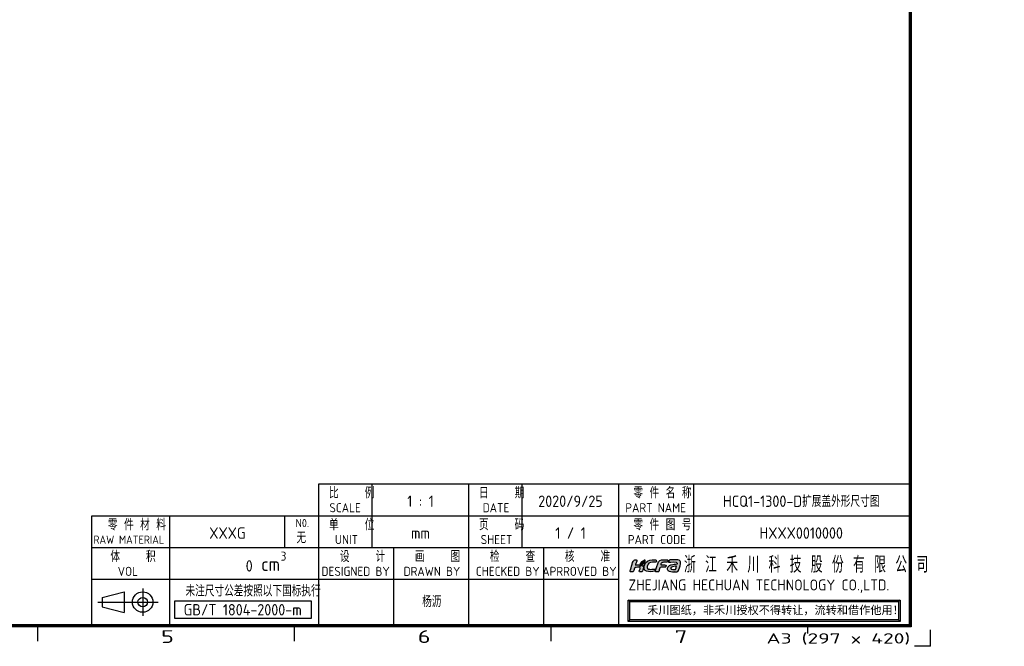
# Model space of a CAD drawing. Extents: x 0 to 443, y 0 to 299.
# Tile 7 of 8: x 227 to 443, y 0 to 138. Entities that reach past the tile are written whole.
import ezdxf
from ezdxf.enums import TextEntityAlignment as Align

# ---------------------------------------------------------------- set-up
doc = ezdxf.new("R2010")
doc.units = 0
doc.header["$LTSCALE"] = 23.1
doc.header["$MEASUREMENT"] = 0
doc.layers.get('0').update_dxf_attribs({"linetype": 'CONTINUOUS'})
doc.layers.add('限高区域④', color=3, linetype='CONTINUOUS')
doc.layers.add('限高区域⑤', color=4, linetype='CONTINUOUS')
doc.styles.get("Standard").update_dxf_attribs({"font": 'isocp3.shx', "bigfont": 'gbcbig.shx'})

# ---------------------------------------------------------------- blocks, each defined once
blk = doc.blocks.new('*T1')
at = {"linetype": 'ByBlock', "width": 1.656197}
blk.add_text('A3 (297 x 420)', height=2, dxfattribs=at).set_placement((367, 16), (395, 16), align=Align.FIT)
blk = doc.blocks.new('hcfa')
at = {"layer": '限高区域⑤'}
h = blk.add_hatch(color=164, dxfattribs=at)
edge = h.paths.add_edge_path()
edge.add_spline(control_points=[(7.07, 2.36), (6.56, 2.36), (5.94, 2.45), (5.68, 1.95)], knot_values=[0.842105, 0.842105, 0.842105, 0.842105, 0.894737, 0.894737, 0.894737, 0.894737], degree=3, periodic=0)
edge.add_spline(control_points=[(5.68, 1.95), (5.5, 1.6), (5.1, 0.37), (5.04, 0.05)], knot_values=[0.894737, 0.894737, 0.894737, 0.894737, 1, 1, 1, 1], degree=3, periodic=0)
edge.add_spline(control_points=[(5.04, 0.05), (5.04, 0.02), (5.04, -0.03), (5.11, -0.03), (5.11, -0.03), (5.11, -0.03), (5.64, -0.03), (5.64, -0.03)], knot_values=[0, 0, 0, 0, 0.052632, 0.052632, 0.052632, 0.052632, 0.105263, 0.105263, 0.105263, 0.105263], degree=3, periodic=0)
edge.add_spline(control_points=[(5.64, -0.03), (5.76, -0.03), (5.74, 0.02), (5.79, 0.22)], knot_values=[0.105263, 0.105263, 0.105263, 0.105263, 0.157895, 0.157895, 0.157895, 0.157895], degree=3, periodic=0)
edge.add_spline(control_points=[(5.79, 0.22), (5.83, 0.33), (5.92, 0.77), (6.02, 0.82)], knot_values=[0.157895, 0.157895, 0.157895, 0.157895, 0.210526, 0.210526, 0.210526, 0.210526], degree=3, periodic=0)
edge.add_spline(control_points=[(6.02, 0.82), (6.12, 0.94), (6.84, 0.81), (7.05, 0.86)], knot_values=[0.210526, 0.210526, 0.210526, 0.210526, 0.263158, 0.263158, 0.263158, 0.263158], degree=3, periodic=0)
edge.add_spline(control_points=[(7.05, 0.86), (7.09, 0.87), (7.11, 0.89), (7.12, 0.92)], knot_values=[0.263158, 0.263158, 0.263158, 0.263158, 0.315789, 0.315789, 0.315789, 0.315789], degree=3, periodic=0)
edge.add_spline(control_points=[(7.12, 0.92), (7.14, 0.97), (7.21, 1.14), (7.21, 1.2)], knot_values=[0.315789, 0.315789, 0.315789, 0.315789, 0.368421, 0.368421, 0.368421, 0.368421], degree=3, periodic=0)
edge.add_spline(control_points=[(7.21, 1.2), (7.21, 1.24), (7.23, 1.29), (7.18, 1.3)], knot_values=[0.368421, 0.368421, 0.368421, 0.368421, 0.421053, 0.421053, 0.421053, 0.421053], degree=3, periodic=0)
edge.add_spline(control_points=[(7.18, 1.3), (6.84, 1.38), (6.46, 1.35), (6.12, 1.32)], knot_values=[0.421053, 0.421053, 0.421053, 0.421053, 0.473684, 0.473684, 0.473684, 0.473684], degree=3, periodic=0)
edge.add_spline(control_points=[(6.12, 1.32), (6.12, 1.37), (6.16, 1.49), (6.17, 1.54)], knot_values=[0.473684, 0.473684, 0.473684, 0.473684, 0.526316, 0.526316, 0.526316, 0.526316], degree=3, periodic=0)
edge.add_spline(control_points=[(6.17, 1.54), (6.24, 1.77), (6.43, 1.86), (6.7, 1.86), (6.7, 1.86), (6.7, 1.86), (7.19, 1.86), (7.19, 1.86)], knot_values=[0.526316, 0.526316, 0.526316, 0.526316, 0.578947, 0.578947, 0.578947, 0.578947, 0.631579, 0.631579, 0.631579, 0.631579], degree=3, periodic=0)
edge.add_spline(control_points=[(7.19, 1.86), (7.31, 1.86), (7.45, 1.84), (7.48, 1.91)], knot_values=[0.631579, 0.631579, 0.631579, 0.631579, 0.684211, 0.684211, 0.684211, 0.684211], degree=3, periodic=0)
edge.add_spline(control_points=[(7.48, 1.91), (7.5, 1.96), (7.57, 2.13), (7.57, 2.19)], knot_values=[0.684211, 0.684211, 0.684211, 0.684211, 0.736842, 0.736842, 0.736842, 0.736842], degree=3, periodic=0)
edge.add_spline(control_points=[(7.57, 2.19), (7.57, 2.25), (7.56, 2.29), (7.49, 2.32)], knot_values=[0.736842, 0.736842, 0.736842, 0.736842, 0.789474, 0.789474, 0.789474, 0.789474], degree=3, periodic=0)
edge.add_spline(control_points=[(7.49, 2.32), (7.38, 2.36), (7.17, 2.36), (7.07, 2.36)], knot_values=[0.789474, 0.789474, 0.789474, 0.789474, 0.842105, 0.842105, 0.842105, 0.842105], degree=3, periodic=0)
edge = h.paths.add_edge_path()
edge.add_spline(control_points=[(3.72, 1.65), (4.08, 2.02), (4.83, 1.84), (5.23, 1.86)], knot_values=[0.538462, 0.538462, 0.538462, 0.538462, 0.615385, 0.615385, 0.615385, 0.615385], degree=3, periodic=0)
edge.add_spline(control_points=[(5.23, 1.86), (5.27, 1.86), (5.31, 2.17), (5.2, 2.29)], knot_values=[0.615385, 0.615385, 0.615385, 0.615385, 0.692308, 0.692308, 0.692308, 0.692308], degree=3, periodic=0)
edge.add_spline(control_points=[(5.2, 2.29), (5.15, 2.34), (5.05, 2.36), (4.95, 2.37)], knot_values=[0.692308, 0.692308, 0.692308, 0.692308, 0.769231, 0.769231, 0.769231, 0.769231], degree=3, periodic=0)
edge.add_spline(control_points=[(4.95, 2.37), (4.27, 2.4), (3.51, 2.36), (3.08, 1.72)], knot_values=[0.769231, 0.769231, 0.769231, 0.769231, 0.846154, 0.846154, 0.846154, 0.846154], degree=3, periodic=0)
edge.add_spline(control_points=[(3.08, 1.72), (2.87, 1.41), (2.66, 0.72), (2.88, 0.37)], knot_values=[0.846154, 0.846154, 0.846154, 0.846154, 1, 1, 1, 1], degree=3, periodic=0)
edge.add_spline(control_points=[(2.88, 0.37), (2.95, 0.26), (3.06, 0.13), (3.25, 0.08)], knot_values=[0, 0, 0, 0, 0.076923, 0.076923, 0.076923, 0.076923], degree=3, periodic=0)
edge.add_spline(control_points=[(3.25, 0.08), (3.71, -0.04), (4.59, -0.06), (4.85, 0.08)], knot_values=[0.076923, 0.076923, 0.076923, 0.076923, 0.153846, 0.153846, 0.153846, 0.153846], degree=3, periodic=0)
edge.add_spline(control_points=[(4.85, 0.08), (4.96, 0.13), (5.03, 0.39), (5, 0.47)], knot_values=[0.153846, 0.153846, 0.153846, 0.153846, 0.230769, 0.230769, 0.230769, 0.230769], degree=3, periodic=0)
edge.add_spline(control_points=[(5, 0.47), (4.99, 0.51), (4.61, 0.46), (4.52, 0.46)], knot_values=[0.230769, 0.230769, 0.230769, 0.230769, 0.307692, 0.307692, 0.307692, 0.307692], degree=3, periodic=0)
edge.add_spline(control_points=[(4.52, 0.46), (4.29, 0.45), (3.89, 0.42), (3.69, 0.5)], knot_values=[0.307692, 0.307692, 0.307692, 0.307692, 0.384615, 0.384615, 0.384615, 0.384615], degree=3, periodic=0)
edge.add_spline(control_points=[(3.69, 0.5), (3.51, 0.58), (3.39, 0.62), (3.39, 0.8)], knot_values=[0.384615, 0.384615, 0.384615, 0.384615, 0.461538, 0.461538, 0.461538, 0.461538], degree=3, periodic=0)
edge.add_spline(control_points=[(3.39, 0.8), (3.39, 1.04), (3.54, 1.47), (3.72, 1.65)], knot_values=[0.461538, 0.461538, 0.461538, 0.461538, 0.538462, 0.538462, 0.538462, 0.538462], degree=3, periodic=0)
edge = h.paths.add_edge_path()
edge.add_spline(control_points=[(1.07, 1.31), (1.08, 1.43), (1.2, 1.78), (1.24, 1.9)], knot_values=[0.68, 0.68, 0.68, 0.68, 0.72, 0.72, 0.72, 0.72], degree=3, periodic=0)
edge.add_spline(control_points=[(1.24, 1.9), (1.26, 1.97), (1.36, 2.23), (1.36, 2.28)], knot_values=[0.72, 0.72, 0.72, 0.72, 0.76, 0.76, 0.76, 0.76], degree=3, periodic=0)
edge.add_spline(control_points=[(1.36, 2.28), (1.36, 2.39), (1.07, 2.39), (0.92, 2.35)], knot_values=[0.76, 0.76, 0.76, 0.76, 0.8, 0.8, 0.8, 0.8], degree=3, periodic=0)
edge.add_spline(control_points=[(0.92, 2.35), (0.83, 2.31), (0.74, 2.24), (0.68, 2.17)], knot_values=[0.8, 0.8, 0.8, 0.8, 0.84, 0.84, 0.84, 0.84], degree=3, periodic=0)
edge.add_spline(control_points=[(0.68, 2.17), (0.61, 2.08), (0.53, 1.93), (0.5, 1.82)], knot_values=[0.84, 0.84, 0.84, 0.84, 0.88, 0.88, 0.88, 0.88], degree=3, periodic=0)
edge.add_spline(control_points=[(0.5, 1.82), (0.35, 1.34), (0.22, 0.86), (0.09, 0.38)], knot_values=[0.88, 0.88, 0.88, 0.88, 0.92, 0.92, 0.92, 0.92], degree=3, periodic=0)
edge.add_spline(control_points=[(0.09, 0.38), (0.07, 0.32), (-0.01, 0.1), (-0.01, 0.05)], knot_values=[0.92, 0.92, 0.92, 0.92, 1, 1, 1, 1], degree=3, periodic=0)
edge.add_spline(control_points=[(-0.01, 0.05), (-0.01, 0.02), (-0.01, -0.03), (0.06, -0.03), (0.06, -0.03), (0.06, -0.03), (0.59, -0.03), (0.59, -0.03)], knot_values=[0, 0, 0, 0, 0.04, 0.04, 0.04, 0.04, 0.08, 0.08, 0.08, 0.08], degree=3, periodic=0)
edge.add_spline(control_points=[(0.59, -0.03), (0.71, -0.03), (0.72, 0.1), (0.75, 0.22), (0.75, 0.22), (0.75, 0.22), (0.89, 0.69), (0.89, 0.69)], knot_values=[0.08, 0.08, 0.08, 0.08, 0.12, 0.12, 0.12, 0.12, 0.16, 0.16, 0.16, 0.16], degree=3, periodic=0)
edge.add_spline(control_points=[(0.89, 0.69), (0.91, 0.76), (0.93, 0.77), (0.99, 0.8)], knot_values=[0.16, 0.16, 0.16, 0.16, 0.2, 0.2, 0.2, 0.2], degree=3, periodic=0)
edge.add_spline(control_points=[(0.99, 0.8), (1.12, 0.86), (1.89, 0.9), (1.97, 0.81)], knot_values=[0.2, 0.2, 0.2, 0.2, 0.24, 0.24, 0.24, 0.24], degree=3, periodic=0)
edge.add_spline(control_points=[(1.97, 0.81), (2.06, 0.7), (1.94, 0.45), (1.89, 0.3)], knot_values=[0.24, 0.24, 0.24, 0.24, 0.28, 0.28, 0.28, 0.28], degree=3, periodic=0)
edge.add_spline(control_points=[(1.89, 0.3), (1.87, 0.21), (1.75, -0.03), (1.9, -0.03), (1.9, -0.03), (1.9, -0.03), (2.39, -0.03), (2.39, -0.03)], knot_values=[0.28, 0.28, 0.28, 0.28, 0.32, 0.32, 0.32, 0.32, 0.36, 0.36, 0.36, 0.36], degree=3, periodic=0)
edge.add_spline(control_points=[(2.39, -0.03), (2.47, -0.03), (2.66, 0.65), (2.66, 0.77)], knot_values=[0.36, 0.36, 0.36, 0.36, 0.4, 0.4, 0.4, 0.4], degree=3, periodic=0)
edge.add_spline(control_points=[(2.66, 0.77), (2.66, 0.98), (2.57, 1.1), (2.45, 1.19)], knot_values=[0.4, 0.4, 0.4, 0.4, 0.44, 0.44, 0.44, 0.44], degree=3, periodic=0)
edge.add_spline(control_points=[(2.45, 1.19), (2.4, 1.22), (2.34, 1.25), (2.28, 1.27)], knot_values=[0.44, 0.44, 0.44, 0.44, 0.48, 0.48, 0.48, 0.48], degree=3, periodic=0)
edge.add_spline(control_points=[(2.28, 1.27), (2.25, 1.27), (2.22, 1.27), (2.19, 1.26)], knot_values=[0.48, 0.48, 0.48, 0.48, 0.52, 0.52, 0.52, 0.52], degree=3, periodic=0)
edge.add_spline(control_points=[(2.19, 1.26), (2.15, 1.09), (2.21, 1.14), (2.01, 1.05)], knot_values=[0.52, 0.52, 0.52, 0.52, 0.56, 0.56, 0.56, 0.56], degree=3, periodic=0)
edge.add_spline(control_points=[(2.01, 1.05), (1.98, 1.04), (2, 1.04), (1.96, 1.03)], knot_values=[0.56, 0.56, 0.56, 0.56, 0.6, 0.6, 0.6, 0.6], degree=3, periodic=0)
edge.add_spline(control_points=[(1.96, 1.03), (1.96, 1.1), (1.99, 1.22), (2.03, 1.33)], knot_values=[0.6, 0.6, 0.6, 0.6, 0.64, 0.64, 0.64, 0.64], degree=3, periodic=0)
edge.add_spline(control_points=[(2.03, 1.33), (1.71, 1.37), (1.35, 1.32), (1.07, 1.31)], knot_values=[0.64, 0.64, 0.64, 0.64, 0.68, 0.68, 0.68, 0.68], degree=3, periodic=0)
edge = h.paths.add_edge_path()
edge.add_spline(control_points=[(9.76, 0.39), (9.93, 0.81), (10.07, 1.5), (10.1, 1.82)], knot_values=[0, 0, 0, 0, 0.045455, 0.045455, 0.045455, 0.045455], degree=3, periodic=0)
edge.add_spline(control_points=[(10.1, 1.82), (10.09, 1.99), (10.01, 2.14), (9.78, 2.25)], knot_values=[0.909091, 0.909091, 0.909091, 0.909091, 1, 1, 1, 1], degree=3, periodic=0)
edge.add_spline(control_points=[(9.78, 2.25), (9.53, 2.38), (9.13, 2.37), (8.82, 2.37)], knot_values=[0.863636, 0.863636, 0.863636, 0.863636, 0.909091, 0.909091, 0.909091, 0.909091], degree=3, periodic=0)
edge.add_spline(control_points=[(8.82, 2.37), (8.55, 2.37), (8.28, 2.37), (8.04, 2.34)], knot_values=[0.818182, 0.818182, 0.818182, 0.818182, 0.863636, 0.863636, 0.863636, 0.863636], degree=3, periodic=0)
edge.add_spline(control_points=[(8.04, 2.34), (7.98, 2.33), (7.9, 2.32), (7.86, 2.29)], knot_values=[0.772727, 0.772727, 0.772727, 0.772727, 0.818182, 0.818182, 0.818182, 0.818182], degree=3, periodic=0)
edge.add_spline(control_points=[(7.86, 2.29), (7.79, 2.25), (7.73, 2), (7.71, 1.93)], knot_values=[0.727273, 0.727273, 0.727273, 0.727273, 0.772727, 0.772727, 0.772727, 0.772727], degree=3, periodic=0)
edge.add_spline(control_points=[(7.71, 1.93), (7.7, 1.89), (7.68, 1.86), (7.72, 1.86)], knot_values=[0.681818, 0.681818, 0.681818, 0.681818, 0.727273, 0.727273, 0.727273, 0.727273], degree=3, periodic=0)
edge.add_spline(control_points=[(7.72, 1.86), (8.06, 1.9), (9.44, 2.11), (9.44, 1.71)], knot_values=[0.636364, 0.636364, 0.636364, 0.636364, 0.681818, 0.681818, 0.681818, 0.681818], degree=3, periodic=0)
edge.add_spline(control_points=[(9.44, 1.71), (9.44, 1.65), (9.43, 1.5), (9.4, 1.48)], knot_values=[0.590909, 0.590909, 0.590909, 0.590909, 0.636364, 0.636364, 0.636364, 0.636364], degree=3, periodic=0)
edge.add_spline(control_points=[(9.4, 1.48), (9.39, 1.47), (9.38, 1.47), (9.36, 1.47)], knot_values=[0.545455, 0.545455, 0.545455, 0.545455, 0.590909, 0.590909, 0.590909, 0.590909], degree=3, periodic=0)
edge.add_spline(control_points=[(9.36, 1.47), (8.99, 1.39), (8.61, 1.41), (8.23, 1.31)], knot_values=[0.5, 0.5, 0.5, 0.5, 0.545455, 0.545455, 0.545455, 0.545455], degree=3, periodic=0)
edge.add_spline(control_points=[(8.23, 1.31), (8.05, 1.26), (7.85, 1.18), (7.71, 1.07)], knot_values=[0.454545, 0.454545, 0.454545, 0.454545, 0.5, 0.5, 0.5, 0.5], degree=3, periodic=0)
edge.add_spline(control_points=[(7.71, 1.07), (7.64, 1.01), (7.57, 0.94), (7.52, 0.87)], knot_values=[0.409091, 0.409091, 0.409091, 0.409091, 0.454545, 0.454545, 0.454545, 0.454545], degree=3, periodic=0)
edge.add_spline(control_points=[(7.52, 0.87), (7.44, 0.72), (7.38, 0.48), (7.47, 0.32)], knot_values=[0.363636, 0.363636, 0.363636, 0.363636, 0.409091, 0.409091, 0.409091, 0.409091], degree=3, periodic=0)
edge.add_spline(control_points=[(7.47, 0.32), (7.5, 0.28), (7.53, 0.24), (7.57, 0.21)], knot_values=[0.318182, 0.318182, 0.318182, 0.318182, 0.363636, 0.363636, 0.363636, 0.363636], degree=3, periodic=0)
edge.add_spline(control_points=[(7.57, 0.21), (7.78, -0.01), (8.48, -0.04), (8.78, -0.02)], knot_values=[0.272727, 0.272727, 0.272727, 0.272727, 0.318182, 0.318182, 0.318182, 0.318182], degree=3, periodic=0)
edge.add_spline(control_points=[(8.78, -0.02), (8.82, -0.02), (8.85, -0.02), (8.96, -0.01)], knot_values=[0.227273, 0.227273, 0.227273, 0.227273, 0.272727, 0.272727, 0.272727, 0.272727], degree=3, periodic=0)
edge.add_spline(control_points=[(8.96, -0.01), (8.96, -0.01), (8.95, -0.04), (8.95, -0.04)], knot_values=[0.181818, 0.181818, 0.181818, 0.181818, 0.227273, 0.227273, 0.227273, 0.227273], degree=3, periodic=0)
edge.add_spline(control_points=[(8.95, -0.04), (8.95, -0.04), (8.95, -0.04), (8.96, -0.04)], knot_values=[0.136364, 0.136364, 0.136364, 0.136364, 0.181818, 0.181818, 0.181818, 0.181818], degree=3, periodic=0)
edge.add_spline(control_points=[(8.96, -0.04), (9.17, -0.04), (9.51, -0.01), (9.57, 0.04)], knot_values=[0.090909, 0.090909, 0.090909, 0.090909, 0.136364, 0.136364, 0.136364, 0.136364], degree=3, periodic=0)
edge.add_spline(control_points=[(9.57, 0.04), (9.64, 0.1), (9.72, 0.29), (9.76, 0.39)], knot_values=[0.045455, 0.045455, 0.045455, 0.045455, 0.090909, 0.090909, 0.090909, 0.090909], degree=3, periodic=0)
edge = h.paths.add_edge_path(flags=16)
edge.add_spline(control_points=[(9.27, 1.06), (9.24, 0.91), (9.12, 0.54), (9.07, 0.41)], knot_values=[0.6, 0.6, 0.6, 0.6, 1, 1, 1, 1], degree=3, periodic=0)
edge.add_spline(control_points=[(9.07, 0.41), (8.88, 0.41), (8.11, 0.36), (8.11, 0.65)], knot_values=[0, 0, 0, 0, 0.2, 0.2, 0.2, 0.2], degree=3, periodic=0)
edge.add_spline(control_points=[(8.11, 0.65), (8.11, 0.76), (8.19, 0.85), (8.26, 0.9)], knot_values=[0.2, 0.2, 0.2, 0.2, 0.4, 0.4, 0.4, 0.4], degree=3, periodic=0)
edge.add_spline(control_points=[(8.26, 0.9), (8.43, 1.01), (9.09, 1.06), (9.27, 1.06)], knot_values=[0.4, 0.4, 0.4, 0.4, 0.6, 0.6, 0.6, 0.6], degree=3, periodic=0)
h = blk.add_hatch(color=82, dxfattribs=at)
edge = h.paths.add_edge_path()
edge.add_spline(control_points=[(2.71, 1.97), (2.54, 1.64), (2.3, 1.69), (2.12, 1.4)], knot_values=[0.823529, 0.823529, 0.823529, 0.823529, 0.882353, 0.882353, 0.882353, 0.882353], degree=3, periodic=0)
edge.add_spline(control_points=[(2.12, 1.4), (2.08, 1.35), (2.02, 1.18), (2.02, 1.11)], knot_values=[0.882353, 0.882353, 0.882353, 0.882353, 1, 1, 1, 1], degree=3, periodic=0)
edge.add_spline(control_points=[(2.02, 1.11), (2.03, 1.11), (2.03, 1.11), (2.04, 1.12)], knot_values=[0, 0, 0, 0, 0.058824, 0.058824, 0.058824, 0.058824], degree=3, periodic=0)
edge.add_spline(control_points=[(2.04, 1.12), (2.14, 1.16), (2.1, 1.13), (2.13, 1.24)], knot_values=[0.058824, 0.058824, 0.058824, 0.058824, 0.117647, 0.117647, 0.117647, 0.117647], degree=3, periodic=0)
edge.add_spline(control_points=[(2.13, 1.24), (2.14, 1.27), (2.14, 1.28), (2.15, 1.31)], knot_values=[0.117647, 0.117647, 0.117647, 0.117647, 0.176471, 0.176471, 0.176471, 0.176471], degree=3, periodic=0)
edge.add_spline(control_points=[(2.15, 1.31), (2.51, 1.32), (2.84, 1.56), (2.9, 1.92)], knot_values=[0.176471, 0.176471, 0.176471, 0.176471, 0.235294, 0.235294, 0.235294, 0.235294], degree=3, periodic=0)
edge.add_spline(control_points=[(2.9, 1.92), (2.91, 1.98), (2.92, 2.04), (2.92, 2.11)], knot_values=[0.235294, 0.235294, 0.235294, 0.235294, 0.294118, 0.294118, 0.294118, 0.294118], degree=3, periodic=0)
edge.add_spline(control_points=[(2.92, 2.11), (2.92, 2.11), (2.92, 2.25), (2.92, 2.25)], knot_values=[0.294118, 0.294118, 0.294118, 0.294118, 0.352941, 0.352941, 0.352941, 0.352941], degree=3, periodic=0)
edge.add_spline(control_points=[(2.92, 2.25), (2.92, 2.29), (2.92, 2.32), (2.92, 2.37)], knot_values=[0.352941, 0.352941, 0.352941, 0.352941, 0.411765, 0.411765, 0.411765, 0.411765], degree=3, periodic=0)
edge.add_spline(control_points=[(2.92, 2.37), (2.87, 2.37), (2.88, 2.33), (2.79, 2.25)], knot_values=[0.411765, 0.411765, 0.411765, 0.411765, 0.470588, 0.470588, 0.470588, 0.470588], degree=3, periodic=0)
edge.add_spline(control_points=[(2.79, 2.25), (2.66, 2.14), (2.52, 2.13), (2.35, 2.01)], knot_values=[0.470588, 0.470588, 0.470588, 0.470588, 0.529412, 0.529412, 0.529412, 0.529412], degree=3, periodic=0)
edge.add_spline(control_points=[(2.35, 2.01), (2.26, 1.95), (2.18, 1.87), (2.13, 1.77)], knot_values=[0.529412, 0.529412, 0.529412, 0.529412, 0.588235, 0.588235, 0.588235, 0.588235], degree=3, periodic=0)
edge.add_spline(control_points=[(2.13, 1.77), (2.11, 1.72), (2.08, 1.67), (2.07, 1.6)], knot_values=[0.588235, 0.588235, 0.588235, 0.588235, 0.647059, 0.647059, 0.647059, 0.647059], degree=3, periodic=0)
edge.add_spline(control_points=[(2.07, 1.6), (2.07, 1.59), (2.05, 1.39), (2.08, 1.39)], knot_values=[0.647059, 0.647059, 0.647059, 0.647059, 0.705882, 0.705882, 0.705882, 0.705882], degree=3, periodic=0)
edge.add_spline(control_points=[(2.08, 1.39), (2.1, 1.46), (2.17, 1.57), (2.3, 1.65)], knot_values=[0.705882, 0.705882, 0.705882, 0.705882, 0.764706, 0.764706, 0.764706, 0.764706], degree=3, periodic=0)
edge.add_spline(control_points=[(2.3, 1.65), (2.49, 1.77), (2.61, 1.83), (2.71, 1.97)], knot_values=[0.764706, 0.764706, 0.764706, 0.764706, 0.823529, 0.823529, 0.823529, 0.823529], degree=3, periodic=0)
at = {"layer": '限高区域④', "color": 164}
for points, knots in [([(-0.01, 0.05), (-0.01, 0.02), (-0.01, -0.03), (0.06, -0.03), (0.06, -0.03), (0.06, -0.03), (0.59, -0.03), (0.59, -0.03), (0.59, -0.03), (0.71, -0.03), (0.72, 0.1), (0.75, 0.22), (0.75, 0.22), (0.75, 0.22), (0.89, 0.69), (0.89, 0.69), (0.89, 0.69), (0.91, 0.76), (0.93, 0.77), (0.99, 0.8), (0.99, 0.8), (1.12, 0.86), (1.89, 0.9), (1.97, 0.81), (1.97, 0.81), (2.06, 0.7), (1.94, 0.45), (1.89, 0.3), (1.89, 0.3), (1.87, 0.21), (1.75, -0.03), (1.9, -0.03), (1.9, -0.03), (1.9, -0.03), (2.39, -0.03), (2.39, -0.03), (2.39, -0.03), (2.47, -0.03), (2.66, 0.65), (2.66, 0.77), (2.66, 0.77), (2.66, 0.98), (2.57, 1.1), (2.45, 1.19), (2.45, 1.19), (2.4, 1.22), (2.34, 1.25), (2.28, 1.27), (2.28, 1.27), (2.25, 1.27), (2.22, 1.27), (2.19, 1.26), (2.19, 1.26), (2.15, 1.09), (2.21, 1.14), (2.01, 1.05), (2.01, 1.05), (1.98, 1.04), (2, 1.04), (1.96, 1.03), (1.96, 1.03), (1.96, 1.1), (1.99, 1.22), (2.03, 1.33), (2.03, 1.33), (1.71, 1.37), (1.35, 1.32), (1.07, 1.31), (1.07, 1.31), (1.08, 1.43), (1.2, 1.78), (1.24, 1.9), (1.24, 1.9), (1.26, 1.97), (1.36, 2.23), (1.36, 2.28), (1.36, 2.28), (1.36, 2.39), (1.07, 2.39), (0.92, 2.35), (0.92, 2.35), (0.83, 2.31), (0.74, 2.24), (0.68, 2.17), (0.68, 2.17), (0.61, 2.08), (0.53, 1.93), (0.5, 1.82), (0.5, 1.82), (0.35, 1.34), (0.22, 0.86), (0.09, 0.38), (0.09, 0.38), (0.07, 0.32), (-0.01, 0.1), (-0.01, 0.05)], [0, 0, 0, 0, 0.04, 0.04, 0.04, 0.04, 0.08, 0.08, 0.08, 0.08, 0.12, 0.12, 0.12, 0.12, 0.16, 0.16, 0.16, 0.16, 0.2, 0.2, 0.2, 0.2, 0.24, 0.24, 0.24, 0.24, 0.28, 0.28, 0.28, 0.28, 0.32, 0.32, 0.32, 0.32, 0.36, 0.36, 0.36, 0.36, 0.4, 0.4, 0.4, 0.4, 0.44, 0.44, 0.44, 0.44, 0.48, 0.48, 0.48, 0.48, 0.52, 0.52, 0.52, 0.52, 0.56, 0.56, 0.56, 0.56, 0.6, 0.6, 0.6, 0.6, 0.64, 0.64, 0.64, 0.64, 0.68, 0.68, 0.68, 0.68, 0.72, 0.72, 0.72, 0.72, 0.76, 0.76, 0.76, 0.76, 0.8, 0.8, 0.8, 0.8, 0.84, 0.84, 0.84, 0.84, 0.88, 0.88, 0.88, 0.88, 0.92, 0.92, 0.92, 0.92, 1, 1, 1, 1]), ([(2.88, 0.37), (2.95, 0.26), (3.06, 0.13), (3.25, 0.08), (3.25, 0.08), (3.71, -0.04), (4.59, -0.06), (4.85, 0.08), (4.85, 0.08), (4.96, 0.13), (5.03, 0.39), (5, 0.47), (5, 0.47), (4.99, 0.51), (4.61, 0.46), (4.52, 0.46), (4.52, 0.46), (4.29, 0.45), (3.89, 0.42), (3.69, 0.5), (3.69, 0.5), (3.51, 0.58), (3.39, 0.62), (3.39, 0.8), (3.39, 0.8), (3.39, 1.04), (3.54, 1.47), (3.72, 1.65), (3.72, 1.65), (4.08, 2.02), (4.83, 1.84), (5.23, 1.86), (5.23, 1.86), (5.27, 1.86), (5.31, 2.17), (5.2, 2.29), (5.2, 2.29), (5.15, 2.34), (5.05, 2.36), (4.95, 2.37), (4.95, 2.37), (4.27, 2.4), (3.51, 2.36), (3.08, 1.72), (3.08, 1.72), (2.87, 1.41), (2.66, 0.72), (2.88, 0.37)], [0, 0, 0, 0, 0.076923, 0.076923, 0.076923, 0.076923, 0.153846, 0.153846, 0.153846, 0.153846, 0.230769, 0.230769, 0.230769, 0.230769, 0.307692, 0.307692, 0.307692, 0.307692, 0.384615, 0.384615, 0.384615, 0.384615, 0.461538, 0.461538, 0.461538, 0.461538, 0.538462, 0.538462, 0.538462, 0.538462, 0.615385, 0.615385, 0.615385, 0.615385, 0.692308, 0.692308, 0.692308, 0.692308, 0.769231, 0.769231, 0.769231, 0.769231, 0.846154, 0.846154, 0.846154, 0.846154, 1, 1, 1, 1]), ([(5.04, 0.05), (5.04, 0.02), (5.04, -0.03), (5.11, -0.03), (5.11, -0.03), (5.11, -0.03), (5.64, -0.03), (5.64, -0.03), (5.64, -0.03), (5.76, -0.03), (5.74, 0.02), (5.79, 0.22), (5.79, 0.22), (5.83, 0.33), (5.92, 0.77), (6.02, 0.82), (6.02, 0.82), (6.12, 0.94), (6.84, 0.81), (7.05, 0.86), (7.05, 0.86), (7.09, 0.87), (7.11, 0.89), (7.12, 0.92), (7.12, 0.92), (7.14, 0.97), (7.21, 1.14), (7.21, 1.2), (7.21, 1.2), (7.21, 1.24), (7.23, 1.29), (7.18, 1.3), (7.18, 1.3), (6.84, 1.38), (6.46, 1.35), (6.12, 1.32), (6.12, 1.32), (6.12, 1.37), (6.16, 1.49), (6.17, 1.54), (6.17, 1.54), (6.24, 1.77), (6.43, 1.86), (6.7, 1.86), (6.7, 1.86), (6.7, 1.86), (7.19, 1.86), (7.19, 1.86), (7.19, 1.86), (7.31, 1.86), (7.45, 1.84), (7.48, 1.91), (7.48, 1.91), (7.5, 1.96), (7.57, 2.13), (7.57, 2.19), (7.57, 2.19), (7.57, 2.25), (7.56, 2.29), (7.49, 2.32), (7.49, 2.32), (7.38, 2.36), (7.17, 2.36), (7.07, 2.36), (7.07, 2.36), (6.56, 2.36), (5.94, 2.45), (5.68, 1.95), (5.68, 1.95), (5.5, 1.6), (5.1, 0.37), (5.04, 0.05)], [0, 0, 0, 0, 0.052632, 0.052632, 0.052632, 0.052632, 0.105263, 0.105263, 0.105263, 0.105263, 0.157895, 0.157895, 0.157895, 0.157895, 0.210526, 0.210526, 0.210526, 0.210526, 0.263158, 0.263158, 0.263158, 0.263158, 0.315789, 0.315789, 0.315789, 0.315789, 0.368421, 0.368421, 0.368421, 0.368421, 0.421053, 0.421053, 0.421053, 0.421053, 0.473684, 0.473684, 0.473684, 0.473684, 0.526316, 0.526316, 0.526316, 0.526316, 0.578947, 0.578947, 0.578947, 0.578947, 0.631579, 0.631579, 0.631579, 0.631579, 0.684211, 0.684211, 0.684211, 0.684211, 0.736842, 0.736842, 0.736842, 0.736842, 0.789474, 0.789474, 0.789474, 0.789474, 0.842105, 0.842105, 0.842105, 0.842105, 0.894737, 0.894737, 0.894737, 0.894737, 1, 1, 1, 1]), ([(10.1, 1.82), (10.07, 1.5), (9.93, 0.81), (9.76, 0.39), (9.76, 0.39), (9.72, 0.29), (9.64, 0.1), (9.57, 0.04), (9.57, 0.04), (9.51, -0.01), (9.17, -0.04), (8.96, -0.04), (8.96, -0.04), (8.95, -0.04), (8.95, -0.04), (8.95, -0.04), (8.95, -0.04), (8.95, -0.04), (8.96, -0.01), (8.96, -0.01), (8.96, -0.01), (8.85, -0.02), (8.82, -0.02), (8.78, -0.02), (8.78, -0.02), (8.48, -0.04), (7.78, -0.01), (7.57, 0.21), (7.57, 0.21), (7.53, 0.24), (7.5, 0.28), (7.47, 0.32), (7.47, 0.32), (7.38, 0.48), (7.44, 0.72), (7.52, 0.87), (7.52, 0.87), (7.57, 0.94), (7.64, 1.01), (7.71, 1.07), (7.71, 1.07), (7.85, 1.18), (8.05, 1.26), (8.23, 1.31), (8.23, 1.31), (8.61, 1.41), (8.99, 1.39), (9.36, 1.47), (9.36, 1.47), (9.38, 1.47), (9.39, 1.47), (9.4, 1.48), (9.4, 1.48), (9.43, 1.5), (9.44, 1.65), (9.44, 1.71), (9.44, 1.71), (9.44, 2.11), (8.06, 1.9), (7.72, 1.86), (7.72, 1.86), (7.68, 1.86), (7.7, 1.89), (7.71, 1.93), (7.71, 1.93), (7.73, 2), (7.79, 2.25), (7.86, 2.29), (7.86, 2.29), (7.9, 2.32), (7.98, 2.33), (8.04, 2.34), (8.04, 2.34), (8.28, 2.37), (8.55, 2.37), (8.82, 2.37), (8.82, 2.37), (9.13, 2.37), (9.53, 2.38), (9.78, 2.25), (9.78, 2.25), (10.01, 2.14), (10.09, 1.99), (10.1, 1.82)], [0, 0, 0, 0, 0.045455, 0.045455, 0.045455, 0.045455, 0.090909, 0.090909, 0.090909, 0.090909, 0.136364, 0.136364, 0.136364, 0.136364, 0.181818, 0.181818, 0.181818, 0.181818, 0.227273, 0.227273, 0.227273, 0.227273, 0.272727, 0.272727, 0.272727, 0.272727, 0.318182, 0.318182, 0.318182, 0.318182, 0.363636, 0.363636, 0.363636, 0.363636, 0.409091, 0.409091, 0.409091, 0.409091, 0.454545, 0.454545, 0.454545, 0.454545, 0.5, 0.5, 0.5, 0.5, 0.545455, 0.545455, 0.545455, 0.545455, 0.590909, 0.590909, 0.590909, 0.590909, 0.636364, 0.636364, 0.636364, 0.636364, 0.681818, 0.681818, 0.681818, 0.681818, 0.727273, 0.727273, 0.727273, 0.727273, 0.772727, 0.772727, 0.772727, 0.772727, 0.818182, 0.818182, 0.818182, 0.818182, 0.863636, 0.863636, 0.863636, 0.863636, 0.909091, 0.909091, 0.909091, 0.909091, 1, 1, 1, 1]), ([(9.07, 0.41), (8.88, 0.41), (8.11, 0.36), (8.11, 0.65), (8.11, 0.65), (8.11, 0.76), (8.19, 0.85), (8.26, 0.9), (8.26, 0.9), (8.43, 1.01), (9.09, 1.06), (9.27, 1.06), (9.27, 1.06), (9.24, 0.91), (9.12, 0.54), (9.07, 0.41)], [0, 0, 0, 0, 0.2, 0.2, 0.2, 0.2, 0.4, 0.4, 0.4, 0.4, 0.6, 0.6, 0.6, 0.6, 1, 1, 1, 1])]:
    blk.add_open_spline(points, degree=3, knots=knots, dxfattribs=at)
at = {"layer": '限高区域④', "color": 82}
blk.add_open_spline([(2.02, 1.11), (2.03, 1.11), (2.03, 1.11), (2.04, 1.12), (2.04, 1.12), (2.14, 1.16), (2.1, 1.13), (2.13, 1.24), (2.13, 1.24), (2.14, 1.27), (2.14, 1.28), (2.15, 1.31), (2.15, 1.31), (2.51, 1.32), (2.84, 1.56), (2.9, 1.92), (2.9, 1.92), (2.91, 1.98), (2.92, 2.04), (2.92, 2.11), (2.92, 2.11), (2.92, 2.11), (2.92, 2.25), (2.92, 2.25), (2.92, 2.25), (2.92, 2.29), (2.92, 2.32), (2.92, 2.37), (2.92, 2.37), (2.87, 2.37), (2.88, 2.33), (2.79, 2.25), (2.79, 2.25), (2.66, 2.14), (2.52, 2.13), (2.35, 2.01), (2.35, 2.01), (2.26, 1.95), (2.18, 1.87), (2.13, 1.77), (2.13, 1.77), (2.11, 1.72), (2.08, 1.67), (2.07, 1.6), (2.07, 1.6), (2.07, 1.59), (2.05, 1.39), (2.08, 1.39), (2.08, 1.39), (2.1, 1.46), (2.17, 1.57), (2.3, 1.65), (2.3, 1.65), (2.49, 1.77), (2.61, 1.83), (2.71, 1.97), (2.71, 1.97), (2.54, 1.64), (2.3, 1.69), (2.12, 1.4), (2.12, 1.4), (2.08, 1.35), (2.02, 1.18), (2.02, 1.11)], degree=3, knots=[0, 0, 0, 0, 0.058824, 0.058824, 0.058824, 0.058824, 0.117647, 0.117647, 0.117647, 0.117647, 0.176471, 0.176471, 0.176471, 0.176471, 0.235294, 0.235294, 0.235294, 0.235294, 0.294118, 0.294118, 0.294118, 0.294118, 0.352941, 0.352941, 0.352941, 0.352941, 0.411765, 0.411765, 0.411765, 0.411765, 0.470588, 0.470588, 0.470588, 0.470588, 0.529412, 0.529412, 0.529412, 0.529412, 0.588235, 0.588235, 0.588235, 0.588235, 0.647059, 0.647059, 0.647059, 0.647059, 0.705882, 0.705882, 0.705882, 0.705882, 0.764706, 0.764706, 0.764706, 0.764706, 0.823529, 0.823529, 0.823529, 0.823529, 0.882353, 0.882353, 0.882353, 0.882353, 1, 1, 1, 1], dxfattribs=at)
blk = doc.blocks.new('A3')
for p, q in [((649.45, 294.88), (649.45, 4.47)), ((649.67, 295.1), (649.67, 4.24)), ((649.22, 294.65), (649.22, 4.69)), ((649.22, 35.61), (519.22, 35.61)), ((519.22, 35.61), (519.22, 4.69)), ((531.02, 21.61), (531.02, 35.61)), ((552.22, 35.61), (552.22, 4.69)), ((564.02, 21.61), (564.02, 35.61)), ((585.22, 35.61), (585.22, 4.69)), ((601.72, 35.61), (601.72, 21.61)), ((649.22, 28.61), (469.26, 28.61)), ((469.26, 28.61), (469.26, 4.69)), ((486.5, 4.69), (486.5, 28.61)), ((511.72, 28.61), (511.72, 21.61)), ((649.22, 21.61), (469.26, 21.61)), ((535.72, 21.61), (535.72, 4.69)), ((568.72, 21.61), (568.72, 4.69)), ((585.22, 14.61), (469.26, 14.61)), ((471.57, 10.71), (476.46, 11.92)), ((476.46, 11.92), (476.46, 7.41)), ((480.52, 12.66), (480.52, 6.62)), ((470.67, 9.67), (483.93, 9.67)), ((471.57, 10.71), (471.57, 8.62)), ((587.76, 9.76), (587.4, 10.11)), ((647.2, 10.11), (646.84, 9.76)), ((471.57, 8.62), (476.46, 7.41)), ((649.45, 4.47), (231.35, 4.47)), ((649.22, 4.69), (231.57, 4.69)), ((457.35, 4.47), (457.35, 1.08)), ((513.85, 4.47), (513.85, 1.08)), ((570.35, 4.47), (570.35, 1.08)), ((587.4, 5.37), (587.76, 5.73)), ((626.85, 4.47), (626.85, 2.77)), ((647.2, 5.37), (646.84, 5.73)), ((649.67, 4.24), (231.12, 4.24)), ((653.92, 0), (653.92, 3.54)), ((653.92, 0), (650.38, 0))]:
    blk.add_line(p, q)
for points in [[(487.58, 9.92), (517.59, 9.92), (517.59, 6.06), (487.58, 6.06)], [(587.4, 10.11), (647.2, 10.11), (647.2, 5.37), (587.4, 5.37)], [(587.76, 9.76), (646.84, 9.76), (646.84, 5.73), (587.76, 5.73)]]:
    blk.add_lwpolyline(points, close=True)
for radius in [2.25, 1.04]:
    blk.add_circle((480.52, 9.67), radius)
for name, p, xscale, yscale, zscale in [('hcfa', (587.8, 16.38), 1.1, 1.1, 1.1), ('*T1', (203.1, -17.54), 1.129999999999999, 1.129999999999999, 1.129999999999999)]:
    blk.add_blockref(name, p, dxfattribs=dict(xscale=xscale, yscale=yscale, zscale=zscale))
for s, height, p in [('比    例', 2.5, (521.54, 32.47)), ('日    期', 2.5, (554.54, 32.47)), ('零 件 名 称', 2.5, (588.51, 32.47)), ('SCALE', 2, (521.62, 29.43)), ('DATE', 2, (555.34, 29.43)), ('PART NAME', 2, (586.74, 29.43)), ('零 件 材 料', 2.5, (472.86, 25.47)), ('单    位', 2.5, (521.54, 25.47)), ('零 件 图 号', 2.5, (588.51, 25.47)), ('N0.', 1.8, (514.17, 26.15)), ('页    码', 2.5, (554.54, 25.47)), ('RAW MATERIAL', 1.8, (469.68, 22.51)), ('UNIT', 2, (522.83, 22.43)), ('SHEET', 2, (554.91, 22.43)), ('PART CODE', 2, (587.29, 22.43)), ('体    积', 2.5, (473.41, 18.47)), ('3', 2, (510.88, 18.78)), ('设    计', 2.5, (523.93, 18.47)), ('画    图', 2.5, (540.43, 18.47)), ('检    查', 2.5, (556.93, 18.47)), ('核    准', 2.5, (573.43, 18.47)), ('浙 江 禾 川 科 技 股 份 有 限 公 司', 3.6, (599.66, 16.13)), ('VOL', 2, (475.03, 15.43)), ('cm', 3, (506.61, 16.51)), ('DESIGNED BY', 2, (519.87, 15.43)), ('DRAWN BY', 2, (537.94, 15.43)), ('CHECKED BY', 2, (553.85, 15.43)), ('APRROVED BY ', 2, (568.46, 15.43)), ('未注尺寸公差按照以下国标执行', 2.5, (489.94, 10.9)), ('ZHEJIANG HECHUAN TECHNOLOGY CO.,LTD.', 2.4, (587.43, 12.24))]:
    blk.add_text(s, height=height).set_placement(p)
for s, width, p, p2 in [('5', 1.690842, (484.57, 0.66), (487.39, 0.66)), ('6', 1.667761, (541.07, 0.66), (543.89, 0.66)), ('7', 1.818182, (597.57, 0.66), (600.39, 0.66))]:
    blk.add_text(s, height=2.82, dxfattribs=dict(width=width)).set_placement(p, p2, align=Align.FIT)
at = {"insert": (591.55, 8.81), "char_height": 1.8, "attachment_point": 1}
blk.add_mtext_dynamic_manual_height_columns('{\\fMicrosoft YaHei|b0|i0|c134|p34;禾川图纸，非禾川授权不得转让，流转和借作他用\\fMicrosoft YaHei Light|b0|i0|c134|p34;！}', width=53.9728, gutter_width=12.5, heights=[0], dxfattribs=at)
for tag, p in [('XXXE', (541.66, 30.61)), ('XXXC', (574.68, 30.61)), ('XXXA', (625.44, 30.61)), ('XXXG', (499.17, 23.61)), ('XXXF', (541.66, 23.61)), ('XXXD', (574.68, 23.61)), ('XXXB', (625.44, 23.61)), ('XXXK', (515.42, 22.59)), ('XXXM', (502.54, 6.73))]:
    blk.add_attdef(tag, text='', height=2.5).set_placement(p, align=Align.CENTER)
blk.add_attdef('XXXJ', text='', height=2.5).set_placement((504.73, 17.63), align=Align.MIDDLE_RIGHT)
blk.add_attdef('XXXN', (542.03, 8.55), '', height=2.5)

msp = doc.modelspace()

# ---------------------------------------------------------------- block references
msp.add_blockref('A3', (-226.878, 0)).add_auto_attribs({'XXXM': 'GB/T 1804-2000-m', 'XXXJ': '0', 'XXXG': 'XXXG', 'XXXK': '无', 'XXXN': '杨沥', 'XXXE': '1 : 1', 'XXXF': 'mm', 'XXXD': '1 / 1', 'XXXC': '2020/9/25', 'XXXB': 'HXXX0010000', 'XXXA': 'HCQ1-1300-D扩展盖外形尺寸图'})

doc.saveas('drawing.dxf')
